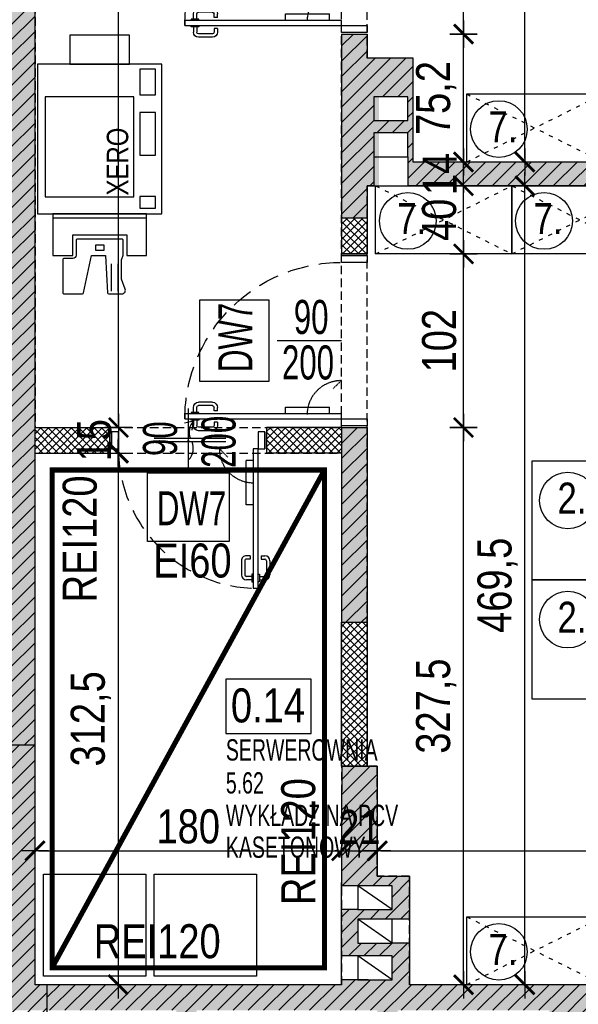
# Model space of a CAD drawing. Header units: millimetres. Extents: x 76192 to 88546, y 19309 to 25840.
# Tile 41 of 61: x 87698 to 88026, y 19900 to 20479. Entities that reach past the tile are written whole.
import ezdxf

# ---------------------------------------------------------------- set-up
doc = ezdxf.new("R2010")
doc.units = ezdxf.units.MM
for name, pattern in [('ACAD_ISO03W100', [30, 12, -18]), ('DASHED', [0.75, 0.5, -0.25]), ('DASHED2', [0.375, 0.25, -0.125]), ('DASHEDX2', [38.1, 25.4, -12.7])]:
    doc.linetypes.add(name, pattern=pattern)
doc.layers.get('DEFPOINTS').update_dxf_attribs({"lineweight": 9})
for name, color, linetype in [('_AAB_PRZERYWANE', 153, 'DASHEDX2'), ('_AAB_TABELKI_OPIS', 1, 'Continuous'), ('_AAB_WYPOSAŻENIE', 193, 'Continuous'), ('_HSA_HATCH_WYPEŁNIENIA_PRZEGRÓD', 205, 'Continuous'), ('_HSA_NUMERACJA POMIESZCZEN', 43, 'Continuous'), ('_HSA_OPIS', 43, 'Continuous'), ('_HSA_OPIS_STOLARKA_WEWNĘTRZNA', 43, 'Continuous'), ('_HSA_STOLARKA_WEWNĘTRZNA', 132, 'Continuous'), ('_HSA_WIDOKOWE_CIENKIE', 8, 'Continuous'), ('_HSA_WYM_100', 141, 'Continuous'), ('_HSA_WYPOSAŻENIE', 193, 'Continuous'), ('_HSA_ŚCIANY_DZIAŁOWE', 6, 'Continuous'), ('_HSA_ŚCIANY_KONSTRUKCYJNE', 3, 'Continuous'), ('_HSA_ŚCIANY_MUROWANE', 4, 'Continuous')]:
    doc.layers.add(name, color=color, linetype=linetype)
doc.layers.add('_HSA_HATCH_WYPEŁNIENIA_PRZEGRÓD_P_POŻ', color=7, linetype='Continuous', true_color=0xef8a8a)
doc.layers.add('_HSA_WYDZIELENIA_POŻAROWE_120_MIN', color=7, linetype='DASHED2', true_color=0xf11f04)
doc.layers.add('_HSA_NUMERACJA POMIESZCZEN POMOC', color=7, linetype='Continuous', true_color=0x38940a, plot=False)
doc.layers.add('_HSA_OPIS_STOLARKA_ZEWNĘTRZNA_POMOC', color=7, linetype='Continuous', true_color=0x6cc7f4, plot=False)
doc.layers.add('_HSA_POWIERZCHNIA_UŻYTKOWA', color=115, linetype='DASHED', plot=False)
doc.styles.add('Arial Narrow_1', font='Arial Narrow.ttf', dxfattribs={"width": 0.8, "height": 200})
doc.styles.add('ARIAL_100', font='Arial.ttf', dxfattribs={"width": 0.8, "height": 20})
doc.styles.add('ARIAL_30', font='Arial.ttf', dxfattribs={"width": 0.8, "height": 7})
doc.styles.add('ARIAL_50', font='Arial Narrow.ttf', dxfattribs={"width": 0.8, "height": 10})
doc.dimstyles.new('WYM_WEWN_100', dxfattribs={"dimtxt": 20, "dimasz": 2, "dimexe": 10, "dimexo": 0, "dimgap": 4, "dimtad": 1, "dimdec": 1, "dimrnd": 0.1, "dimtxsty": 'ARIAL_100', "dimblk": 'Wym-03', "dimcen": 0, "dimdle": 10, "dimse1": 1, "dimse2": 1, "dimclrt": 256, "dimazin": 2, "dimtfac": 1, "dimtdec": 1, "dimtix": 1, "dimtmove": 2, "dimatfit": 0, "dimfxl": 1, "dimtolj": 1, "dimtzin": 0, "dimarcsym": 0})
pattern_1 = [(45, (0, 15), (-2.24506403, 2.24506403), []), (135, (0, 15), (-2.24506403, -2.24506403), [])]

# ---------------------------------------------------------------- blocks, each defined once
blk = doc.blocks.new('biurko 140x70')
at = {"layer": '_AAB_TABELKI_OPIS'}
blk.add_circle((34506.38, 9489.46), 16.65, dxfattribs=at)
at = {"layer": '_AAB_WYPOSAŻENIE'}
blk.add_lwpolyline([(34485.45, 9512.76), (34625.45, 9512.76), (34625.45, 9442.76), (34485.45, 9442.76)], close=True, dxfattribs=at)
at = {"layer": '_AAB_TABELKI_OPIS', "insert": (34500.28, 9499.95), "char_height": 18.2, "attachment_point": 1, "style": 'ARIAL_30'}
blk.add_mtext_dynamic_manual_height_columns('2.', width=375.4118, gutter_width=5850.55, heights=[0], dxfattribs=at)
blk = doc.blocks.new('szafka_80x40')
at = {"layer": '_AAB_PRZERYWANE', "linetype": 'ACAD_ISO03W100', "ltscale": 0.2}
for points in [[(0, 40), (80, 0)], [(0, 0), (80, 40)]]:
    blk.add_lwpolyline(points, dxfattribs=at)
at = {"layer": '_AAB_TABELKI_OPIS'}
blk.add_circle((18.91, 19.34), 16.65, dxfattribs=at)
at = {"layer": '_AAB_WYPOSAŻENIE'}
blk.add_lwpolyline([(0, 40), (80, 40), (80, 0), (0, 0)], close=True, dxfattribs=at)
at = {"layer": '_AAB_TABELKI_OPIS', "insert": (12.8, 29.82), "char_height": 18.2, "attachment_point": 1, "style": 'ARIAL_30'}
blk.add_mtext_dynamic_manual_height_columns('7.', width=375.4118, gutter_width=5850.55, heights=[0], dxfattribs=at)
blk = doc.blocks.new('*U539')
for p, q in [((93.275, 87), (90.175, 87)), ((93.275, 88.25), (94.075, 88.25)), ((93.275, 83.75), (93.275, 88.25)), ((97.8, 88.25), (97, 88.25)), ((97.8, 83.75), (97.8, 88.25)), ((97.8, 87), (100.9, 87)), ((87.175, 75.86), (87.175, 84)), ((89.175, 75.86), (89.175, 84)), ((93.275, 85), (90.175, 85)), ((94.075, 83.75), (93.275, 83.75)), ((97, 83.75), (97.8, 83.75)), ((97.8, 85), (100.9, 85)), ((101.9, 75.86), (101.9, 84)), ((103.9, 75.86), (103.9, 84)), ((92.275, 74.86), (90.175, 74.86)), ((92.275, 72.86), (90.175, 72.86)), ((92.275, 72.86), (92.275, 74.86)), ((98.8, 72.86), (98.8, 74.86)), ((98.8, 74.86), (100.9, 74.86)), ((98.8, 72.86), (100.9, 72.86)), ((90.075, 33), (90.075, 7)), ((94.075, 33), (90.075, 33)), ((94.075, 7), (90.075, 7))]:
    blk.add_line(p, q)
at = {"linetype": 'DASHED'}
blk.add_line((74.275, 0), (79.225, 4.95), dxfattribs=at)
for points in [[(97, 0), (94.075, 0), (94.075, 92), (97, 92)], [(1, 0), (1, -15), (5, -15), (5, 0)], [(97, 0), (97, -15), (101, -15), (101, 0)]]:
    blk.add_lwpolyline(points, close=True)
for points in [[(0, 0), (0, -15)], [(102, 0), (102, -15)]]:
    blk.add_lwpolyline(points)
at = {"linetype": 'DASHED', "ltscale": 25}
blk.add_arc((97, 0), 92, 90, 180, dxfattribs=at)
for centre, radius, start, end in [((90.175, 84), 3, 90, 180), ((100.9, 84), 3, 0, 90), ((90.175, 84), 1, 90, 180), ((100.9, 84), 1, 0, 90), ((90.175, 75.86), 3, 180, 270), ((90.175, 75.86), 1, 180, 270), ((100.9, 75.86), 3, 270, 0), ((100.9, 75.86), 1, 270, 0)]:
    blk.add_arc(centre, radius, start, end)
at = {"linetype": 'DASHED', "ltscale": 0.5}
blk.add_arc((94.275, 0), 20, 90, 180, dxfattribs=at)
blk = doc.blocks.new('NUMERACJA_POMIESZCZEŃ_200')
blk.add_lwpolyline([(50, 31.85), (0, 31.85), (0, 0), (50, 0)], close=True)
at = {"style": 'ARIAL_100', "width": 0.8}
blk.add_attdef('OPIS_TABELKA', (2.96, 6.47), '', height=20, dxfattribs=at)
at = {"layer": '_HSA_NUMERACJA POMIESZCZEN POMOC', "style": 'ARIAL_50', "width": 0.8}
for tag, p in [('NAZWA', (0, -15.93)), ('POWIERZCHNIA', (0, -35.3)), ('POSADZKA', (0, -54.39)), ('SUFIT', (0, -73.08))]:
    blk.add_attdef(tag, p, '', height=12.5, dxfattribs=at)
blk = doc.blocks.new('*U796')
for p, q in [((4.2, 77), (1.1, 77)), ((4.2, 78.25), (5, 78.25)), ((4.2, 73.75), (4.2, 78.25)), ((8.73, 78.25), (7.93, 78.25)), ((8.73, 73.75), (8.73, 78.25)), ((8.73, 77), (11.83, 77)), ((-1.9, 65.86), (-1.9, 74)), ((0.1, 65.86), (0.1, 74)), ((4.2, 75), (1.1, 75)), ((5, 73.75), (4.2, 73.75)), ((7.93, 73.75), (8.73, 73.75)), ((8.73, 75), (11.83, 75)), ((12.83, 65.86), (12.83, 74)), ((14.83, 65.86), (14.83, 74)), ((3.2, 64.86), (1.1, 64.86)), ((3.2, 62.86), (3.2, 64.86)), ((9.73, 62.86), (9.73, 64.86)), ((9.73, 64.86), (11.83, 64.86)), ((3.2, 62.86), (1.1, 62.86)), ((9.73, 62.86), (11.83, 62.86)), ((7.93, 33), (11.93, 33)), ((11.93, 33), (11.93, 7)), ((7.93, 7), (11.93, 7)), ((24, -4), (66, -4)), ((24, -6), (66, -6)), ((43.73, -10.98), (42.87, -16.41)), ((48.23, -15.17), (42.87, -16.41))]:
    blk.add_line(p, q)
at = {"linetype": 'DASHED'}
blk.add_line((27.73, 0), (22.78, 4.95), dxfattribs=at)
for points in [[(5, 0), (7.93, 0), (7.93, 82), (5, 82)], [(1, 0), (1, -10), (5, -10), (5, 0)], [(87, 0), (87, -10), (91, -10), (91, 0)]]:
    blk.add_lwpolyline(points, close=True)
for points in [[(0, 0), (0, -10)], [(92, 0), (92, -10)]]:
    blk.add_lwpolyline(points)
at = {"linetype": 'DASHED', "ltscale": 25}
blk.add_arc((5, 0), 82, 0, 90, dxfattribs=at)
for centre, radius, start, end in [((1.1, 74), 3, 90, 180), ((11.83, 74), 3, 0, 90), ((1.1, 74), 1, 90, 180), ((11.83, 74), 1, 0, 90), ((1.1, 65.86), 3, 180, 270), ((1.1, 65.86), 1, 180, 270), ((11.83, 65.86), 3, 270, 0), ((11.83, 65.86), 1, 270, 0), ((52.84, -0.26), 9.79, 137.04781, 202.45598), ((35.7, -9.74), 9.79, 317.04781, 22.45598)]:
    blk.add_arc(centre, radius, start, end)
at = {"linetype": 'DASHED', "ltscale": 0.5}
blk.add_arc((7.73, 0), 20, 0, 90, dxfattribs=at)
at = {"layer": 'DEFPOINTS'}
for p, q in [((45.49, -4.89), (46.51, -4.89)), ((46, -4.38), (46, -5.4))]:
    blk.add_line(p, q, dxfattribs=at)
blk = doc.blocks.new('Wym-03')
for p, q in [((0, 4), (0, -4)), ((-4, 0), (4, 0))]:
    blk.add_line(p, q)
blk.add_lwpolyline([(-2.83, -2.83, 0.8, 0.8, 0), (2.83, 2.83, 0.05, 0.05, 0)], format="xyseb")
blk = doc.blocks.new('*D1099')
at = {"layer": '_HSA_WYM_100', "color": 0, "lineweight": -2}
blk.add_line((87958.46, 19913.42), (87958.46, 20236.88), dxfattribs=at)
at = {"layer": 'DEFPOINTS', "color": 0}
for p in [(87926.81, 20238.88), (87958.46, 20238.88), (87926.81, 19911.42)]:
    blk.add_point(p, dxfattribs=at)
at = {"layer": '_HSA_WYM_100', "color": 0, "lineweight": -2, "xscale": 2, "yscale": 2, "zscale": 2}
for p, rotation in [((87958.46, 20238.88), 89.99999999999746), ((87958.46, 19911.42), 269.9999999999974)]:
    blk.add_blockref('Wym-03', p, dxfattribs=dict(at, rotation=rotation))
at = {"layer": '_HSA_WYM_100', "insert": (87942.44, 20075.15), "char_height": 20, "attachment_point": 5, "rotation": 90, "style": 'ARIAL_100'}
blk.add_mtext('\\A1;327,5', dxfattribs=at)
blk = doc.blocks.new('*D1100')
at = {"layer": '_HSA_WYM_100', "color": 0, "lineweight": -2}
blk.add_line((87958.46, 20240.88), (87958.46, 20338.88), dxfattribs=at)
at = {"layer": 'DEFPOINTS', "color": 0}
for p in [(87901.39, 20340.88), (87958.46, 20340.88), (87926.81, 20238.88)]:
    blk.add_point(p, dxfattribs=at)
at = {"layer": '_HSA_WYM_100', "color": 0, "lineweight": -2, "xscale": 2, "yscale": 2, "zscale": 2}
for p, rotation in [((87958.46, 20340.88), 90), ((87958.46, 20238.88), 270)]:
    blk.add_blockref('Wym-03', p, dxfattribs=dict(at, rotation=rotation))
at = {"layer": '_HSA_WYM_100', "insert": (87944.25, 20289.88), "char_height": 20, "attachment_point": 5, "rotation": 90, "style": 'ARIAL_100'}
blk.add_mtext('\\A1;102', dxfattribs=at)
blk = doc.blocks.new('*D1101')
at = {"layer": '_HSA_WYM_100', "color": 0, "lineweight": -2}
blk.add_line((87958.46, 20342.88), (87958.46, 20378.88), dxfattribs=at)
at = {"layer": 'DEFPOINTS', "color": 0}
for p in [(87925.74, 20380.88), (87958.46, 20380.88), (87901.39, 20340.88)]:
    blk.add_point(p, dxfattribs=at)
at = {"layer": '_HSA_WYM_100', "color": 0, "lineweight": -2, "xscale": 2, "yscale": 2, "zscale": 2}
for p, rotation in [((87958.46, 20380.88), 90), ((87958.46, 20340.88), 270)]:
    blk.add_blockref('Wym-03', p, dxfattribs=dict(at, rotation=rotation))
at = {"layer": '_HSA_WYM_100', "insert": (87944.25, 20360.88), "char_height": 20, "attachment_point": 5, "rotation": 90, "style": 'ARIAL_100'}
blk.add_mtext('\\A1;40', dxfattribs=at)
blk = doc.blocks.new('*D1102')
at = {"layer": '_HSA_WYM_100', "color": 0, "lineweight": -2}
for p, q in [((87958.46, 20396.88), (87958.46, 20398.88)), ((87958.46, 20380.88), (87958.46, 20394.88)), ((87958.46, 20378.88), (87958.46, 20376.88))]:
    blk.add_line(p, q, dxfattribs=at)
at = {"layer": 'DEFPOINTS', "color": 0}
for p in [(87928.84, 20394.88), (87958.46, 20394.88), (87925.74, 20380.88)]:
    blk.add_point(p, dxfattribs=at)
at = {"layer": '_HSA_WYM_100', "color": 0, "lineweight": -2, "xscale": 2, "yscale": 2, "zscale": 2}
for p, rotation in [((87958.46, 20394.88), 270), ((87958.46, 20380.88), 90)]:
    blk.add_blockref('Wym-03', p, dxfattribs=dict(at, rotation=rotation))
at = {"layer": '_HSA_WYM_100', "insert": (87944.42, 20387.88), "char_height": 20, "attachment_point": 5, "rotation": 90, "style": 'ARIAL_100'}
blk.add_mtext('\\A1;14', dxfattribs=at)
blk = doc.blocks.new('*D1103')
at = {"layer": '_HSA_WYM_100', "color": 0, "lineweight": -2}
blk.add_line((87958.46, 20396.88), (87958.46, 20468.05), dxfattribs=at)
at = {"layer": 'DEFPOINTS', "color": 0}
for p in [(87901.81, 20470.05), (87958.46, 20470.05), (87928.84, 20394.88)]:
    blk.add_point(p, dxfattribs=at)
at = {"layer": '_HSA_WYM_100', "color": 0, "lineweight": -2, "xscale": 2, "yscale": 2, "zscale": 2}
for p, rotation in [((87958.46, 20470.05), 90), ((87958.46, 20394.88), 270)]:
    blk.add_blockref('Wym-03', p, dxfattribs=dict(at, rotation=rotation))
at = {"layer": '_HSA_WYM_100', "insert": (87942.44, 20432.46), "char_height": 20, "attachment_point": 5, "rotation": 90, "style": 'ARIAL_100'}
blk.add_mtext('\\A1;75,2', dxfattribs=at)
blk = doc.blocks.new('*D1104')
at = {"layer": '_HSA_WYM_100', "color": 0, "lineweight": -2}
blk.add_line((87958.46, 20472.05), (87958.46, 20570.05), dxfattribs=at)
at = {"layer": 'DEFPOINTS', "color": 0}
for p in [(87901.81, 20572.05), (87958.46, 20572.05), (87901.81, 20470.05)]:
    blk.add_point(p, dxfattribs=at)
at = {"layer": '_HSA_WYM_100', "color": 0, "lineweight": -2, "xscale": 2, "yscale": 2, "zscale": 2}
for p, rotation in [((87958.46, 20572.05), 90), ((87958.46, 20470.05), 270)]:
    blk.add_blockref('Wym-03', p, dxfattribs=dict(at, rotation=rotation))
at = {"layer": '_HSA_WYM_100', "insert": (87944.25, 20521.05), "char_height": 20, "attachment_point": 5, "rotation": 90, "style": 'ARIAL_100'}
blk.add_mtext('\\A1;102', dxfattribs=at)
blk = doc.blocks.new('*D1113')
at = {"layer": '_HSA_WYM_100', "color": 0, "lineweight": -2}
blk.add_line((87994.51, 20396.88), (87994.51, 20870.38), dxfattribs=at)
at = {"layer": 'DEFPOINTS', "color": 0}
for p in [(87958.46, 20872.38), (87994.51, 20872.38), (87958.46, 20394.88)]:
    blk.add_point(p, dxfattribs=at)
at = {"layer": '_HSA_WYM_100', "color": 0, "lineweight": -2, "xscale": 2, "yscale": 2, "zscale": 2}
for p, rotation in [((87994.51, 20872.38), 89.99999999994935), ((87994.51, 20394.88), 269.9999999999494)]:
    blk.add_blockref('Wym-03', p, dxfattribs=dict(at, rotation=rotation))
at = {"layer": '_HSA_WYM_100', "insert": (87978.53, 20633.63), "char_height": 20, "attachment_point": 5, "rotation": 90, "style": 'ARIAL_100'}
blk.add_mtext('\\A1;477,5', dxfattribs=at)
blk = doc.blocks.new('*D1114')
at = {"layer": '_HSA_WYM_100', "color": 0, "lineweight": -2}
blk.add_line((87994.51, 19913.42), (87994.51, 20378.88), dxfattribs=at)
at = {"layer": 'DEFPOINTS', "color": 0}
for p in [(87926.81, 20380.88), (87994.51, 20380.88), (87926.81, 19911.42)]:
    blk.add_point(p, dxfattribs=at)
at = {"layer": '_HSA_WYM_100', "color": 0, "lineweight": -2, "xscale": 2, "yscale": 2, "zscale": 2}
for p, rotation in [((87994.51, 20380.88), 90), ((87994.51, 19911.42), 270)]:
    blk.add_blockref('Wym-03', p, dxfattribs=dict(at, rotation=rotation))
at = {"layer": '_HSA_WYM_100', "insert": (87978.49, 20146.15), "char_height": 20, "attachment_point": 5, "rotation": 90, "style": 'ARIAL_100'}
blk.add_mtext('\\A1;469,5', dxfattribs=at)
blk = doc.blocks.new('*D1115')
at = {"layer": '_HSA_WYM_100', "color": 0, "lineweight": -2}
blk.add_line((87755.65, 20221.88), (87755.65, 19913.42), dxfattribs=at)
at = {"layer": 'DEFPOINTS', "color": 0}
for p in [(87706.81, 20223.88), (87706.81, 19911.42), (87755.65, 19911.42)]:
    blk.add_point(p, dxfattribs=at)
at = {"layer": '_HSA_WYM_100', "color": 0, "lineweight": -2, "xscale": 2, "yscale": 2, "zscale": 2}
for p, rotation in [((87755.65, 20223.88), 90.00000000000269), ((87755.65, 19911.42), 270.0000000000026)]:
    blk.add_blockref('Wym-03', p, dxfattribs=dict(at, rotation=rotation))
at = {"layer": '_HSA_WYM_100', "insert": (87739.64, 20067.65), "char_height": 20, "attachment_point": 5, "rotation": 90, "style": 'ARIAL_100'}
blk.add_mtext('\\A1;312,5', dxfattribs=at)
blk = doc.blocks.new('*D1116')
at = {"layer": '_HSA_WYM_100', "color": 0, "lineweight": -2}
for p, q in [((87755.86, 20240.88), (87755.86, 20242.88)), ((87755.86, 20238.88), (87755.86, 20223.88)), ((87755.86, 20221.88), (87755.86, 20219.88))]:
    blk.add_line(p, q, dxfattribs=at)
at = {"layer": 'DEFPOINTS', "color": 0}
for p in [(87706.81, 20238.88), (87706.81, 20223.88), (87755.86, 20223.88)]:
    blk.add_point(p, dxfattribs=at)
at = {"layer": '_HSA_WYM_100', "color": 0, "lineweight": -2, "xscale": 2, "yscale": 2, "zscale": 2}
for p, rotation in [((87755.86, 20238.88), 269.9999999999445), ((87755.86, 20223.88), 89.99999999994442)]:
    blk.add_blockref('Wym-03', p, dxfattribs=dict(at, rotation=rotation))
at = {"layer": '_HSA_WYM_100', "insert": (87741.64, 20231.38), "char_height": 20, "attachment_point": 5, "rotation": 90, "style": 'ARIAL_100'}
blk.add_mtext('\\A1;15', dxfattribs=at)
blk = doc.blocks.new('*D1117')
at = {"layer": '_HSA_WYM_100', "color": 0, "lineweight": -2}
blk.add_line((87708.81, 19990.13), (87884.81, 19990.13), dxfattribs=at)
at = {"layer": 'DEFPOINTS', "color": 0}
for p in [(87886.81, 19990.13), (87706.81, 19911.42), (87886.81, 19911.42)]:
    blk.add_point(p, dxfattribs=at)
at = {"layer": '_HSA_WYM_100', "color": 0, "lineweight": -2, "xscale": 2, "yscale": 2, "zscale": 2}
for p, rotation in [((87706.81, 19990.13), 180.0000000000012), ((87886.81, 19990.13), 1.158004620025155e-12)]:
    blk.add_blockref('Wym-03', p, dxfattribs=dict(at, rotation=rotation))
at = {"layer": '_HSA_WYM_100', "insert": (87796.81, 20004.35), "char_height": 20, "attachment_point": 5, "style": 'ARIAL_100'}
blk.add_mtext('\\A1;180', dxfattribs=at)
blk = doc.blocks.new('*D1118')
at = {"layer": '_HSA_WYM_100', "color": 0, "lineweight": -2}
for p, q in [((87884.81, 19990.13), (87882.81, 19990.13)), ((87886.81, 19990.13), (87907.81, 19990.13)), ((87909.81, 19990.13), (87911.81, 19990.13))]:
    blk.add_line(p, q, dxfattribs=at)
at = {"layer": 'DEFPOINTS', "color": 0}
for p in [(87907.81, 19990.13), (87907.81, 19975.26), (87886.81, 19911.42)]:
    blk.add_point(p, dxfattribs=at)
at = {"layer": '_HSA_WYM_100', "color": 0, "lineweight": -2, "xscale": 2, "yscale": 2, "zscale": 2}
blk.add_blockref('Wym-03', (87886.81, 19990.13), dxfattribs=at)
at = {"layer": '_HSA_WYM_100', "color": 0, "lineweight": -2, "xscale": 2, "yscale": 2, "zscale": 2, "rotation": 180}
blk.add_blockref('Wym-03', (87907.81, 19990.13), dxfattribs=at)
at = {"layer": '_HSA_WYM_100', "insert": (87897.31, 20004.18), "char_height": 20, "attachment_point": 5, "style": 'ARIAL_100'}
blk.add_mtext('\\A1;21', dxfattribs=at)
blk = doc.blocks.new('*D1119')
at = {"layer": '_HSA_WYM_100', "color": 0, "lineweight": -2}
blk.add_line((87909.81, 19990.13), (88311.81, 19990.13), dxfattribs=at)
at = {"layer": 'DEFPOINTS', "color": 0}
for p in [(88313.81, 19990.13), (87907.81, 19975.26), (88313.81, 19936.42)]:
    blk.add_point(p, dxfattribs=at)
at = {"layer": '_HSA_WYM_100', "color": 0, "lineweight": -2, "xscale": 2, "yscale": 2, "zscale": 2}
for p, rotation in [((87907.81, 19990.13), 180.000000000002), ((88313.81, 19990.13), 2.05360425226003e-12)]:
    blk.add_blockref('Wym-03', p, dxfattribs=dict(at, rotation=rotation))
at = {"layer": '_HSA_WYM_100', "insert": (88157.49, 20015.71), "char_height": 20, "attachment_point": 5, "style": 'ARIAL_100'}
blk.add_mtext('\\A1;406', dxfattribs=at)
blk = doc.blocks.new('*D1140')
at = {"layer": '_HSA_WYM_100', "color": 0, "lineweight": -2}
blk.add_line((87755.86, 20240.88), (87755.86, 21377.88), dxfattribs=at)
at = {"layer": 'DEFPOINTS', "color": 0}
for p in [(87706.81, 21379.88), (87755.86, 21379.88), (87706.81, 20238.88)]:
    blk.add_point(p, dxfattribs=at)
at = {"layer": '_HSA_WYM_100', "color": 0, "lineweight": -2, "xscale": 2, "yscale": 2, "zscale": 2}
for p, rotation in [((87755.86, 21379.88), 89.99999999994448), ((87755.86, 20238.88), 269.9999999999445)]:
    blk.add_blockref('Wym-03', p, dxfattribs=dict(at, rotation=rotation))
at = {"layer": '_HSA_WYM_100', "insert": (87741.81, 20553.17), "char_height": 20, "attachment_point": 5, "rotation": 90, "style": 'ARIAL_100'}
blk.add_mtext('\\A1;1141', dxfattribs=at)

msp = doc.modelspace()

# ---------------------------------------------------------------- hatches: boundary and pattern name
at = {"layer": '_HSA_HATCH_WYPEŁNIENIA_PRZEGRÓD'}
h = msp.add_hatch(color=256, dxfattribs=at)
h.paths.add_polyline_path([(87908.74, 21358.65), (87928.74, 21358.65), (87928.74, 21344.65), (87908.74, 21344.65)], flags=16)
h.paths.add_polyline_path([(87908.74, 21316.2), (87928.74, 21316.2), (87928.74, 21302.2), (87908.74, 21302.2)], flags=16)
h.paths.add_polyline_path([(88313.81, 21127.88), (87901.81, 21127.88), (87901.81, 21195.11), (87886.81, 21195.11), (87886.81, 21074.05), (87901.81, 21074.05), (87901.81, 21112.88), (88313.81, 21112.88)])
h.paths.add_polyline_path([(87908.74, 20911.72), (87908.74, 20925.72), (87928.74, 20925.72), (87928.74, 20911.72)], flags=16)
h.paths.add_polyline_path([(87908.74, 20412), (87925.74, 20412), (87925.74, 20398), (87925.74, 20380.88), (88313.81, 20380.88), (88313.81, 20394.88), (87928.84, 20394.88), (87928.84, 20455.93), (87901.81, 20455.93), (87901.81, 20470.05), (87886.81, 20470.05), (87886.81, 20362.05), (87901.81, 20362.05), (87901.81, 20380.88), (87908.74, 20380.88), (87908.74, 20398)])
h.paths.add_polyline_path([(87908.74, 20419.22), (87908.74, 20433.22), (87925.74, 20433.22), (87925.74, 20419.22)], flags=16)
h.paths.add_polyline_path([(88030.4, 19892.85), (88050.4, 19892.85), (88050.4, 19878.85), (88030.4, 19878.85)], flags=16)
h.paths.add_polyline_path([(88030.4, 19873.19), (88050.4, 19873.19), (88050.4, 19859.19), (88030.4, 19859.19)], flags=16)
h.paths.add_polyline_path([(88030.4, 19851.62), (88050.4, 19851.62), (88050.4, 19837.62), (88030.4, 19837.62)], flags=16)
h.paths.add_polyline_path([(87706.81, 20039.88), (87706.81, 20024.88)])
h.paths.add_polyline_path([(87804.66, 19781.42), (87713.81, 19781.42), (87713.81, 19766.42), (87804.66, 19766.42)])
h.paths.add_polyline_path([(87886.81, 20835.05), (87901.81, 20835.05), (87901.81, 20873.38), (87908.74, 20873.38), (87908.74, 20890.5), (87908.74, 20904.5), (87928.74, 20904.5), (87928.74, 20890.5), (87928.74, 20872.38), (88313.81, 20872.38), (88313.81, 20888.38), (87931.84, 20888.38), (87931.84, 20943.43), (87901.81, 20943.43), (87901.81, 20963.05), (87886.81, 20963.05)])
h.paths.add_polyline_path([(87853.81, 21394.88), (87853.81, 21379.88), (87886.81, 21379.88), (87886.81, 21337.42), (87908.74, 21337.42), (87928.74, 21337.42), (87928.74, 21323.42), (87908.74, 21323.42), (87886.81, 21323.42), (87886.81, 21297.11), (87934.49, 21297.11), (87934.49, 21379.88), (88263.81, 21379.88), (88263.81, 21394.88), (87928.74, 21394.88), (87928.74, 21379.88), (87928.74, 21365.88), (87908.74, 21365.88), (87908.74, 21379.88), (87908.74, 21394.88)])
h.paths.add_polyline_path([(87751.81, 21379.88), (87751.81, 21394.88), (87706.81, 21394.88), (87706.81, 21468.86), (87691.81, 21468.86), (87691.81, 21312.01), (87706.81, 21312.01), (87706.81, 21379.88)])
h.paths.add_polyline_path([(87901.81, 20124.42), (87901.81, 20238.88), (87886.81, 20238.88), (87886.81, 20124.42)])
h.paths.add_polyline_path([(87901.81, 20589.05), (87901.81, 20733.05), (87886.81, 20733.05), (87886.81, 20589.05)])
h.paths.add_polyline_path([(87919.81, 19896.42), (87907.81, 19896.42), (87907.81, 19851.42), (87919.81, 19851.42)])
h.paths.add_polyline_path([(87886.81, 19911.42), (87926.81, 19911.42), (87926.81, 19935.95), (87916.48, 19935.95), (87896.48, 19935.95), (87896.48, 19949.95), (87916.48, 19949.95), (87926.81, 19949.95), (87926.81, 19975.26), (87907.81, 19975.26), (87907.81, 20039.88), (87886.92, 20039.88), (87886.92, 20024.88), (87886.81, 20024.88), (87886.81, 19969.6), (87896.48, 19969.6), (87916.48, 19969.6), (87916.48, 19955.6), (87896.48, 19955.6), (87886.81, 19955.6), (87886.81, 19928.37), (87896.48, 19928.37), (87916.48, 19928.37), (87916.48, 19914.37), (87896.48, 19914.37), (87886.81, 19914.37)])
h.paths.add_polyline_path([(88023.81, 19911.42), (88023.81, 19829.83), (88059.54, 19829.83), (88059.54, 19896.42), (88313.81, 19896.42), (88313.81, 19911.42)])
h.paths.add_polyline_path([(87801.81, 19896.42), (87789.81, 19896.42), (87789.81, 19851.42), (87801.81, 19851.42)])
h.paths.add_polyline_path([(88008.81, 19766.42), (88008.81, 19781.42), (87894.66, 19781.42), (87894.66, 19766.42)])
h = msp.add_hatch(color=256, dxfattribs=at)
h.paths.add_polyline_path([(86804.33, 21044.14), (86792.33, 21044.14), (86792.33, 21029.14), (86804.33, 21029.14)])
h.paths.add_polyline_path([(87030.86, 21029.14), (87030.86, 21015.14), (87010.86, 21015.14), (87010.86, 21029.14)], flags=16)
h.paths.add_polyline_path([(87030.86, 21007.91), (87030.86, 20993.91), (87010.86, 20993.91), (87010.86, 21007.91)], flags=16)
h.paths.add_polyline_path([(87030.86, 20985.05), (87030.83, 20971.05), (87010.83, 20971.05), (87010.86, 20985.05)], flags=16)
h.paths.add_polyline_path([(87419.33, 20815.14), (87407.33, 20815.14), (87407.33, 20789.14), (87419.33, 20789.14)])
h.paths.add_polyline_path([(86954.33, 21044.14), (86954.33, 21029.14), (86991.33, 21029.14), (86991.33, 20789.14), (87013.33, 20789.14), (87013.33, 20959.1), (87039.39, 20959.1), (87039.39, 21029.14), (87234.39, 21029.14), (87234.39, 21044.14)])
h.paths.add_polyline_path([(87706.81, 20915.14), (87691.81, 20915.14), (87691.81, 20853.14), (87706.81, 20853.14)])
h.paths.add_polyline_path([(87691.81, 21007.14), (87706.81, 21007.14), (87706.81, 21114.01), (87691.81, 21114.01), (87691.81, 21044.14), (87444.33, 21044.14), (87444.33, 21029.14), (87691.81, 21029.14)])
h.paths.add_polyline_path([(87706.81, 20619.14), (87691.81, 20619.14), (87691.81, 20543.14), (87419.33, 20543.14), (87419.33, 20531.14), (87691.81, 20531.14), (87691.81, 20052.14), (87706.81, 20052.14)])
h.paths.add_polyline_path([(87691.81, 20721.14), (87706.81, 20721.14), (87706.81, 20751.14), (87691.81, 20751.14)])
h = msp.add_hatch(dxfattribs=at)
h.set_pattern_fill('ANSI31', color=256, scale=2, style=0)
h.set_pattern_definition([(45, (16000, 0), (-4.49012806, 4.49012806), [])])
h.paths.add_polyline_path([(87419.33, 20789.14), (86792.33, 20789.14), (86792.33, 20764.14), (87394.33, 20764.14), (87394.33, 20152.14), (87219.33, 20152.14), (87219.33, 20052.14), (86792.33, 20052.14), (86792.33, 20027.14), (87541.81, 20027.14), (87541.81, 20052.14), (87419.33, 20052.14)])
h.paths.add_polyline_path([(87371.85, 20126.04), (87371.85, 20052.14), (87289.86, 20052.14), (87289.86, 20126.04)], flags=16)
h.paths.add_polyline_path([(87356.97, 20107.83), (87356.97, 20068.13), (87305.19, 20068.13), (87305.19, 20107.83)], flags=0)
h.paths.add_polyline_path([(87280.6, 20126.04), (87280.6, 20096.7), (87250.68, 20096.7), (87250.68, 20126.04)], flags=16)
h.paths.add_polyline_path([(87280.6, 20081.74), (87280.6, 20052.4), (87250.68, 20052.4), (87250.68, 20081.74)], flags=16)
h.paths.add_polyline_path([(87706.81, 20052.14), (87641.81, 20052.14), (87641.81, 20027.14), (87688.81, 20027.14), (87688.81, 19911.42), (87706.81, 19911.42)])
h.paths.add_polyline_path([(87713.81, 19911.42), (87688.81, 19911.42), (87688.81, 19759.24), (87713.81, 19759.24)])
h = msp.add_hatch(dxfattribs=at)
h.set_pattern_fill('ANSI31', color=256, scale=2, angle=-1e-13, style=0)
h.paths.add_polyline_path([(87691.81, 20531.14), (87691.81, 20052.14), (87706.81, 20052.14), (87706.81, 20619.14), (87691.81, 20619.14), (87691.81, 20543.14), (87419.33, 20543.14), (87419.33, 20531.14), (87691.81, 20531.14)], is_closed=False)
h = msp.add_hatch(dxfattribs=at)
h.set_pattern_fill('ANSI31', color=256, scale=2, angle=-1e-13, style=0)
h.paths.add_polyline_path([(87905.74, 20412), (87925.74, 20412), (87925.74, 20380.88), (88313.81, 20380.88), (88313.81, 20394.88), (87928.84, 20394.88), (87928.84, 20455.93), (87901.81, 20455.93), (87901.81, 20470.05), (87886.81, 20470.05), (87886.81, 20362.05), (87901.81, 20362.05), (87901.81, 20380.88), (87905.74, 20380.88), (87905.74, 20412)], is_closed=False)
h.paths.add_polyline_path([(87905.74, 20433.22), (87925.74, 20433.22), (87925.74, 20419.22), (87905.74, 20419.22), (87905.74, 20433.22)], is_closed=False, flags=16)
h = msp.add_hatch(dxfattribs=at)
h.set_pattern_fill('ANSI37', color=256, angle=180)
h.set_pattern_definition([(225, (175788.6223, 40575.9273), (2.24506403, -2.24506403), []), (315, (175788.6223, 40575.9273), (2.24506403, 2.24506403), [])])
h.paths.add_polyline_path([(87901.81, 20362.05), (87886.81, 20362.05), (87886.81, 20340.88), (87901.81, 20340.88)])
h = msp.add_hatch(dxfattribs=at)
h.set_pattern_fill('ANSI31', color=256, scale=2, angle=-1e-13, style=0)
h.paths.add_polyline_path([(87901.81, 20238.88), (87886.81, 20238.88), (87886.81, 20124.42), (87901.81, 20124.42)])
h.paths.add_polyline_path([(87706.81, 20039.88), (87706.81, 20024.88)])
h = msp.add_hatch(dxfattribs=at)
h.set_pattern_fill('ANSI37', color=256)
h.set_pattern_definition(pattern_1)
h.paths.add_polyline_path([(87750.81, 20238.88), (87706.81, 20238.88), (87706.81, 20223.88), (87750.81, 20223.88)])
h = msp.add_hatch(dxfattribs=at)
h.set_pattern_fill('ANSI37', color=256)
h.set_pattern_definition(pattern_1)
h.paths.add_polyline_path([(87886.81, 20238.88), (87842.81, 20238.88), (87842.81, 20223.88), (87886.81, 20223.88)])
h = msp.add_hatch(dxfattribs=at)
h.set_pattern_fill('ANSI37', color=256)
h.paths.add_polyline_path([(87901.81, 20124.42), (87886.81, 20124.42), (87886.81, 20039.88), (87901.81, 20039.88)])
h = msp.add_hatch(dxfattribs=at)
h.set_pattern_fill('ANSI31', color=256, scale=2, angle=-1e-13, style=0)
h.paths.add_polyline_path([(88023.81, 19658.24), (88008.81, 19658.24), (88008.81, 19580.42), (88023.81, 19580.42)])
h.paths.add_polyline_path([(88008.81, 19781.42), (87894.66, 19781.42), (87894.66, 19766.42), (88008.81, 19766.42), (88008.81, 19759.24), (88023.81, 19759.24), (88023.81, 19829.83), (88059.54, 19829.83), (88059.54, 19896.42), (88313.81, 19896.42), (88313.81, 19911.42), (87926.81, 19911.42), (87926.81, 19935.95), (87916.48, 19935.95), (87896.48, 19935.95), (87896.48, 19949.95), (87916.48, 19949.95), (87926.81, 19949.95), (87926.81, 19975.26), (87907.81, 19975.26), (87907.81, 20039.88), (87886.92, 20039.88), (87886.92, 20024.88), (87886.81, 20024.88), (87886.81, 19969.6), (87896.48, 19969.6), (87916.48, 19969.6), (87916.48, 19955.6), (87896.48, 19955.6), (87886.81, 19955.6), (87886.81, 19928.37), (87896.48, 19928.37), (87916.48, 19928.37), (87916.48, 19914.37), (87896.48, 19914.37), (87886.81, 19914.37), (87886.81, 19911.42), (87713.81, 19911.42), (87713.81, 19896.42), (87789.81, 19896.42), (87789.81, 19851.42), (87801.81, 19851.42), (87801.81, 19896.42), (87907.81, 19896.42), (87907.81, 19851.42), (87919.81, 19851.42), (87919.81, 19896.42), (88008.81, 19896.42)])
h.paths.add_polyline_path([(88030.4, 19837.62), (88030.4, 19851.62), (88050.4, 19851.62), (88050.4, 19837.62)], flags=16)
h.paths.add_polyline_path([(88030.4, 19859.19), (88030.4, 19873.19), (88050.4, 19873.19), (88050.4, 19859.19)], flags=16)
h.paths.add_polyline_path([(88030.4, 19878.85), (88030.4, 19892.85), (88050.4, 19892.85), (88050.4, 19878.85)], flags=16)
h.paths.add_polyline_path([(87804.66, 19766.42), (87804.66, 19781.42), (87713.81, 19781.42), (87713.81, 19766.42)], flags=17)
at = {"layer": '_HSA_HATCH_WYPEŁNIENIA_PRZEGRÓD_P_POŻ'}
h = msp.add_hatch(color=256, dxfattribs=at)
h.dxf.hatch_style = 1
h.paths.add_polyline_path([(88023.81, 19658.24), (88008.81, 19658.24), (88008.81, 19580.42), (88023.81, 19580.42)])
h.paths.add_polyline_path([(88023.81, 19911.42), (87706.81, 19911.42), (87706.81, 20052.14), (87641.81, 20052.14), (87641.81, 20027.14), (87688.81, 20027.14), (87688.81, 19896.29), (88008.81, 19896.29), (88008.81, 19759.24), (88023.81, 19759.24)])
h.paths.add_polyline_path([(87541.81, 20052.14), (87250.68, 20052.4), (87219.33, 20052.14), (86792.33, 20052.14), (86792.33, 20027.14), (87541.81, 20027.14)])

# ---------------------------------------------------------------- linework, layer by layer
at = {"layer": '_HSA_OPIS_STOLARKA_WEWNĘTRZNA'}
for p, q in [((87886.81, 20289.88), (87849.07, 20289.88)), ((87796.81, 20250.13), (87796.81, 20212.39))]:
    msp.add_line(p, q, dxfattribs=at)
at = {"layer": '_HSA_OPIS_STOLARKA_ZEWNĘTRZNA_POMOC', "flags": 128}
for points in [[(87844.07, 20313.8), (87844.07, 20265.96), (87803.67, 20265.96), (87803.67, 20313.8)], [(87820.73, 20171.82), (87772.89, 20171.82), (87772.89, 20212.22), (87820.73, 20212.22)]]:
    msp.add_lwpolyline(points, close=True, dxfattribs=at)
at = {"layer": '_HSA_POWIERZCHNIA_UŻYTKOWA', "ltscale": 10}
for points in [[(87706.81, 20238.88), (87886.81, 20238.88), (87886.81, 21379.88), (87706.81, 21379.88)], [(87901.81, 20872.38), (88313.81, 20872.38), (88313.81, 20792.64), (88278.81, 20792.64), (88278.81, 20760.64), (88313.81, 20760.64), (88313.81, 20394.88), (87928.84, 20394.88), (87928.84, 20455.93), (87901.81, 20455.93)], [(87901.81, 20380.88), (88313.81, 20380.88), (88313.81, 20205.8), (88278.81, 20205.8), (88278.81, 20172.8), (88313.81, 20172.8), (88313.81, 19911.42), (87926.81, 19911.42), (87926.81, 19975.26), (87907.81, 19975.26), (87907.81, 20039.88), (87901.81, 20039.88)], [(87706.81, 20223.88), (87886.81, 20223.88), (87886.81, 19911.42), (87706.81, 19911.42)]]:
    msp.add_lwpolyline(points, close=True, dxfattribs=at)
at = {"layer": '_HSA_WIDOKOWE_CIENKIE', "ltscale": 10}
for p, q in [((87905.74, 20380.88), (87925.74, 20380.88)), ((87886.81, 19955.6), (87886.81, 19969.6)), ((87926.81, 19949.95), (87926.81, 19935.95)), ((87886.81, 19914.37), (87886.81, 19928.37))]:
    msp.add_line(p, q, dxfattribs=at)
at = {"layer": '_HSA_WYDZIELENIA_POŻAROWE_120_MIN', "ltscale": 50, "const_width": 3}
msp.add_lwpolyline([(87716.81, 20213.88), (87876.81, 20213.88), (87876.81, 19921.42), (87716.81, 19921.42)], close=True, dxfattribs=at)
msp.add_lwpolyline([(87716.81, 19921.42), (87876.81, 20213.88)], dxfattribs=at)
at = {"layer": '_HSA_WYPOSAŻENIE'}
for p, q in [((87739.91, 20339.95), (87748.23, 20339.95)), ((87751.68, 20318.96), (87751.68, 20334.99)), ((87755.68, 20318.96), (87755.68, 20334.99))]:
    msp.add_line(p, q, dxfattribs=at)
for points in [[(87727.32, 20452.42), (87762.32, 20452.42), (87762.32, 20469.42), (87727.32, 20469.42)], [(87781.32, 20452.42), (87708.32, 20452.42), (87708.32, 20364.42), (87781.32, 20364.42)], [(87768.27, 20449.41), (87768.27, 20434.36), (87777.57, 20434.36), (87777.57, 20449.41)], [(87764.82, 20433.17), (87712.82, 20433.17), (87712.82, 20374.42), (87764.82, 20374.42)], [(87768.27, 20423.95), (87768.27, 20398.9), (87777.57, 20398.9), (87777.57, 20423.95)], [(87768.27, 20374.55), (87768.27, 20367.71), (87777.57, 20367.71), (87777.57, 20374.55)], [(87747.32, 20342.98), (87747.32, 20345.98), (87742.32, 20345.98), (87742.32, 20342.98)], [(87711.81, 19976.42), (87771.81, 19976.42), (87771.81, 19916.42), (87711.81, 19916.42)], [(87776.81, 19976.42), (87836.81, 19976.42), (87836.81, 19916.42), (87776.81, 19916.42)]]:
    msp.add_lwpolyline(points, close=True, dxfattribs=at)
for points in [[(87760.66, 20339.92), (87772.32, 20339.92), (87772.32, 20364.42), (87717.32, 20364.42), (87717.32, 20339.92), (87728.98, 20339.92)], [(87728.98, 20361.92), (87717.32, 20361.92), (87717.32, 20339.92), (87728.98, 20339.92), (87728.98, 20352.17), (87760.66, 20352.17), (87760.66, 20339.92), (87772.32, 20339.92), (87772.32, 20361.92), (87728.98, 20361.92)]]:
    msp.add_lwpolyline(points, dxfattribs=at)
at = {"layer": '_HSA_WYPOSAŻENIE', "flags": 128}
msp.add_lwpolyline([(87730.98, 20348.85), (87730.98, 20340.19, -0.414214), (87728.98, 20338.19), (87723.85, 20338.19, 0.414214), (87723.15, 20337.49), (87723.15, 20318.12, 0.414214), (87723.85, 20317.42), (87734.69, 20317.42, 0.344477), (87735.37, 20317.95), (87739.91, 20339.95), (87748.23, 20339.95), (87749.38, 20318.08, 0.395882), (87750.08, 20317.42), (87757.86, 20317.42, 0.515368), (87759.75, 20320.08), (87757.68, 20326.07), (87757.68, 20337.33), (87758.66, 20340.19), (87758.66, 20348.85, 0.414214), (87757.96, 20349.55), (87731.68, 20349.55, 0.414214)], format="xyb", close=True, dxfattribs=at)
at = {"layer": '_HSA_ŚCIANY_DZIAŁOWE'}
for p, q in [((87706.81, 20052.14), (87706.81, 20619.14)), ((87886.81, 20470.05), (87886.81, 20362.05)), ((87886.81, 20470.05), (87901.81, 20470.05)), ((87901.81, 20470.05), (87901.81, 20455.93)), ((87928.84, 20455.93), (87901.81, 20455.93)), ((87928.84, 20394.88), (87928.84, 20455.93)), ((87905.74, 20398), (87905.74, 20380.88)), ((87925.74, 20398), (87925.74, 20380.88)), ((88313.81, 20394.88), (87928.84, 20394.88)), ((87901.81, 20380.88), (87901.81, 20362.05)), ((87905.74, 20380.88), (87901.81, 20380.88)), ((88313.81, 20380.88), (87925.74, 20380.88)), ((87886.81, 20362.05), (87901.81, 20362.05)), ((87886.81, 20362.05), (87901.81, 20362.05)), ((87886.81, 20238.88), (87886.81, 20124.42)), ((87886.81, 20238.88), (87901.81, 20238.88)), ((87901.81, 20238.88), (87901.81, 20124.42)), ((87886.81, 20213.88), (87886.81, 20124.42)), ((87886.81, 20124.42), (87901.81, 20124.42)), ((87886.81, 20124.42), (87901.81, 20124.42)), ((87886.92, 20039.88), (87892.81, 20039.88)), ((87886.92, 20039.88), (87907.81, 20039.88)), ((87886.92, 20039.88), (87886.92, 20024.88)), ((87907.81, 20039.88), (87907.81, 19975.26)), ((87886.92, 20024.88), (87886.81, 20024.88)), ((87886.81, 20024.88), (87886.81, 19969.6)), ((87886.92, 20024.88), (87886.81, 20024.88)), ((87907.81, 19975.26), (87926.81, 19975.26)), ((87926.81, 19975.26), (87926.81, 19949.95)), ((87886.81, 19969.6), (87886.81, 19971.42)), ((87896.48, 19969.6), (87886.81, 19969.6)), ((87916.48, 19955.6), (87896.48, 19969.6)), ((87886.81, 19928.37), (87886.81, 19955.6)), ((87896.48, 19955.6), (87886.81, 19955.6)), ((87916.48, 19935.95), (87896.48, 19949.95)), ((87926.81, 19949.95), (87916.48, 19949.95)), ((87926.81, 19935.95), (87916.48, 19935.95)), ((87926.81, 19935.95), (87926.81, 19911.42)), ((87896.48, 19928.37), (87886.81, 19928.37)), ((87916.48, 19914.37), (87896.48, 19928.37)), ((87886.81, 19911.42), (87713.81, 19911.42)), ((87886.81, 19911.42), (87886.81, 19914.37)), ((87896.48, 19914.37), (87886.81, 19914.37)), ((87902.48, 19914.37), (87892.81, 19914.37)), ((88313.81, 19911.42), (87926.81, 19911.42))]:
    msp.add_line(p, q, dxfattribs=at)
for points in [[(87905.74, 20419.22), (87925.74, 20419.22), (87925.74, 20433.22), (87905.74, 20433.22)], [(87905.74, 20398), (87925.74, 20398), (87925.74, 20412), (87905.74, 20412)], [(87896.48, 19955.6), (87916.48, 19955.6), (87916.48, 19969.6), (87896.48, 19969.6)], [(87896.48, 19935.95), (87916.48, 19935.95), (87916.48, 19949.95), (87896.48, 19949.95)], [(87896.48, 19914.37), (87916.48, 19914.37), (87916.48, 19928.37), (87896.48, 19928.37)]]:
    msp.add_lwpolyline(points, close=True, dxfattribs=at)
at = {"layer": '_HSA_ŚCIANY_KONSTRUKCYJNE'}
for p, q in [((87901.81, 20340.88), (87886.81, 20340.88)), ((87901.81, 20340.88), (87886.81, 20340.88)), ((87706.81, 20238.88), (87750.81, 20238.88)), ((87750.81, 20238.88), (87750.81, 20223.88)), ((87842.81, 20238.88), (87842.81, 20223.88)), ((87706.81, 20223.88), (87750.81, 20223.88))]:
    msp.add_line(p, q, dxfattribs=at)
for points in [[(87886.81, 20362.05), (87886.81, 20340.88)], [(87901.81, 20362.05), (87901.81, 20340.88)], [(87886.81, 20238.88), (87842.81, 20238.88)], [(87886.81, 20223.88), (87842.81, 20223.88)]]:
    msp.add_lwpolyline(points, dxfattribs=at)
msp.add_lwpolyline([(87886.81, 20124.42), (87901.81, 20124.42), (87901.81, 20039.88), (87886.81, 20039.88)], close=True, dxfattribs=at)
at = {"layer": '_HSA_ŚCIANY_MUROWANE'}
for p, q in [((87706.81, 20052.14), (87641.81, 20052.14)), ((87706.81, 19911.42), (87706.81, 20052.14)), ((87713.81, 19911.42), (87706.81, 19911.42)), ((87713.81, 19911.42), (87713.81, 19759.24))]:
    msp.add_line(p, q, dxfattribs=at)

# ---------------------------------------------------------------- block references
at = {"layer": '_HSA_NUMERACJA POMIESZCZEN', "linetype": 'Continuous'}
msp.add_blockref('NUMERACJA_POMIESZCZEŃ_200', (87818.9, 20059.09), dxfattribs=at).add_auto_attribs({'SUFIT': 'KASETONOWY', 'POSADZKA': 'WYKŁADZINA PCV', 'POWIERZCHNIA': '5.62', 'NAZWA': 'SERWEROWNIA', 'OPIS_TABELKA': '0.14'})
at = {"layer": '_HSA_STOLARKA_WEWNĘTRZNA', "xscale": -1, "rotation": 90}
for p in [(87886.81, 20572.05), (87886.81, 20340.88)]:
    msp.add_blockref('*U539', p, dxfattribs=at)
at = {"layer": '_HSA_STOLARKA_WEWNĘTRZNA', "rotation": 180}
msp.add_blockref('*U796', (87842.81, 20226.38), dxfattribs=at)
at = {"layer": '_HSA_WYPOSAŻENIE'}
for name, p in [('szafka_80x40', (87960.31, 20394.88)), ('szafka_80x40', (87906.81, 20340.88)), ('szafka_80x40', (87986.81, 20340.88)), ('biurko 140x70', (53513.36, 10706.54)), ('biurko 140x70', (53513.36, 10636.54)), ('szafka_80x40', (87960.31, 19911.42))]:
    msp.add_blockref(name, p, dxfattribs=at)

# ---------------------------------------------------------------- texts
at = {"layer": '_HSA_OPIS', "insert": (87748.95, 20375.17), "char_height": 12.6, "attachment_point": 1, "rotation": 90, "style": 'ARIAL_30'}
msp.add_mtext_dynamic_manual_height_columns('XERO', width=259.9004, gutter_width=4050.38, heights=[0], dxfattribs=at)
at = {"layer": '_HSA_OPIS_STOLARKA_WEWNĘTRZNA', "char_height": 20, "width": 38.481, "attachment_point": 1, "style": 'Arial Narrow_1'}
for s, insert in [('90', (87858.79, 20313.81)), ('200', (87851.84, 20287.1))]:
    msp.add_mtext(s, dxfattribs=dict(at, insert=insert))
at = {"layer": '_HSA_OPIS_STOLARKA_WEWNĘTRZNA', "char_height": 20, "width": 38.481, "attachment_point": 1, "rotation": 90, "style": 'Arial Narrow_1'}
for s, insert in [('200', (87804.59, 20215.16)), ('90', (87770.19, 20222.11))]:
    msp.add_mtext(s, dxfattribs=dict(at, insert=insert))
at = {"layer": '_HSA_OPIS_STOLARKA_ZEWNĘTRZNA_POMOC', "insert": (87814.45, 20271.44), "char_height": 20, "width": 38.6774, "attachment_point": 1, "rotation": 90, "style": 'Arial Narrow_1'}
msp.add_mtext('DW7', dxfattribs=at)
at = {"layer": '_HSA_OPIS_STOLARKA_ZEWNĘTRZNA_POMOC', "insert": (87778.37, 20201.44), "char_height": 20, "width": 38.6774, "attachment_point": 1, "style": 'Arial Narrow_1'}
msp.add_mtext('DW7', dxfattribs=at)
at = {"layer": '_HSA_WYDZIELENIA_POŻAROWE_120_MIN', "ltscale": 50, "char_height": 20, "attachment_point": 1, "rotation": 90, "style": 'ARIAL_100'}
for insert in [(87723.04, 20136.13), (87851.37, 19958.24)]:
    msp.add_mtext_dynamic_manual_height_columns('REI120', width=42.579, gutter_width=100, heights=[0], dxfattribs=dict(at, insert=insert))
at = {"layer": '_HSA_WYDZIELENIA_POŻAROWE_120_MIN', "ltscale": 50, "char_height": 20, "attachment_point": 1, "style": 'ARIAL_100'}
for s, insert in [('EI60', (87776.27, 20170.7)), ('REI120', (87741.3, 19946.99))]:
    msp.add_mtext_dynamic_manual_height_columns(s, width=42.579, gutter_width=100, heights=[0], dxfattribs=dict(at, insert=insert))

# ---------------------------------------------------------------- dimensions: what is measured, and where the dimension line sits
at = {"layer": '_HSA_WYM_100'}
for base, p1, p2, angle, picture, middle in [((87755.86, 21379.88), (87706.81, 20238.88), (87706.81, 21379.88), 90, '*D1140', (87741.81, 20553.17)), ((88313.81, 19990.13), (87907.81, 19975.26), (88313.81, 19936.42), 180, '*D1119', (88157.49, 20015.71))]:
    dim = msp.add_linear_dim(base=base, p1=p1, p2=p2, angle=angle, dimstyle='WYM_WEWN_100', dxfattribs=at)
    dim.commit()
    dim.dimension.update_dxf_attribs({"geometry": picture, "text_midpoint": middle, "dimtype": 160})
for p1, p2, distance, picture, middle in [((87958.46, 20394.88), (87958.46, 20872.38), -36.05, '*D1113', (87978.53, 20633.63)), ((87926.81, 19911.42), (87926.81, 20380.88), -67.7, '*D1114', (87978.49, 20146.15)), ((87706.81, 20238.88), (87706.81, 20223.88), 49.04, '*D1116', (87741.64, 20231.38)), ((87926.81, 19911.42), (87926.81, 20238.88), -31.65, '*D1099', (87942.44, 20075.15)), ((87706.81, 20223.88), (87706.81, 19911.42), 48.84, '*D1115', (87739.64, 20067.65)), ((87706.81, 19911.42), (87886.81, 19911.42), 78.71, '*D1117', (87796.81, 20004.35))]:
    dim = msp.add_aligned_dim(p1=p1, p2=p2, distance=distance, dimstyle='WYM_WEWN_100', dxfattribs=at)
    dim.commit()
    dim.dimension.update_dxf_attribs({"geometry": picture, "text_midpoint": middle})
for base, p1, p2, angle, picture, middle in [((87958.46, 20572.05), (87901.81, 20470.05), (87901.81, 20572.05), 270, '*D1104', (87944.25, 20521.05)), ((87958.46, 20470.05), (87928.84, 20394.88), (87901.81, 20470.05), 270, '*D1103', (87942.44, 20432.46)), ((87958.46, 20394.88), (87925.74, 20380.88), (87928.84, 20394.88), 270, '*D1102', (87944.42, 20387.88)), ((87958.46, 20380.88), (87901.39, 20340.88), (87925.74, 20380.88), 270, '*D1101', (87944.25, 20360.88)), ((87958.46, 20340.88), (87926.81, 20238.88), (87901.39, 20340.88), 270, '*D1100', (87944.25, 20289.88)), ((87907.81, 19990.13), (87886.81, 19911.42), (87907.81, 19975.26), 180, '*D1118', (87897.31, 20004.18))]:
    dim = msp.add_linear_dim(base=base, p1=p1, p2=p2, angle=angle, dimstyle='WYM_WEWN_100', dxfattribs=at)
    dim.commit()
    dim.dimension.update_dxf_attribs({"geometry": picture, "text_midpoint": middle})

doc.saveas('drawing.dxf')
